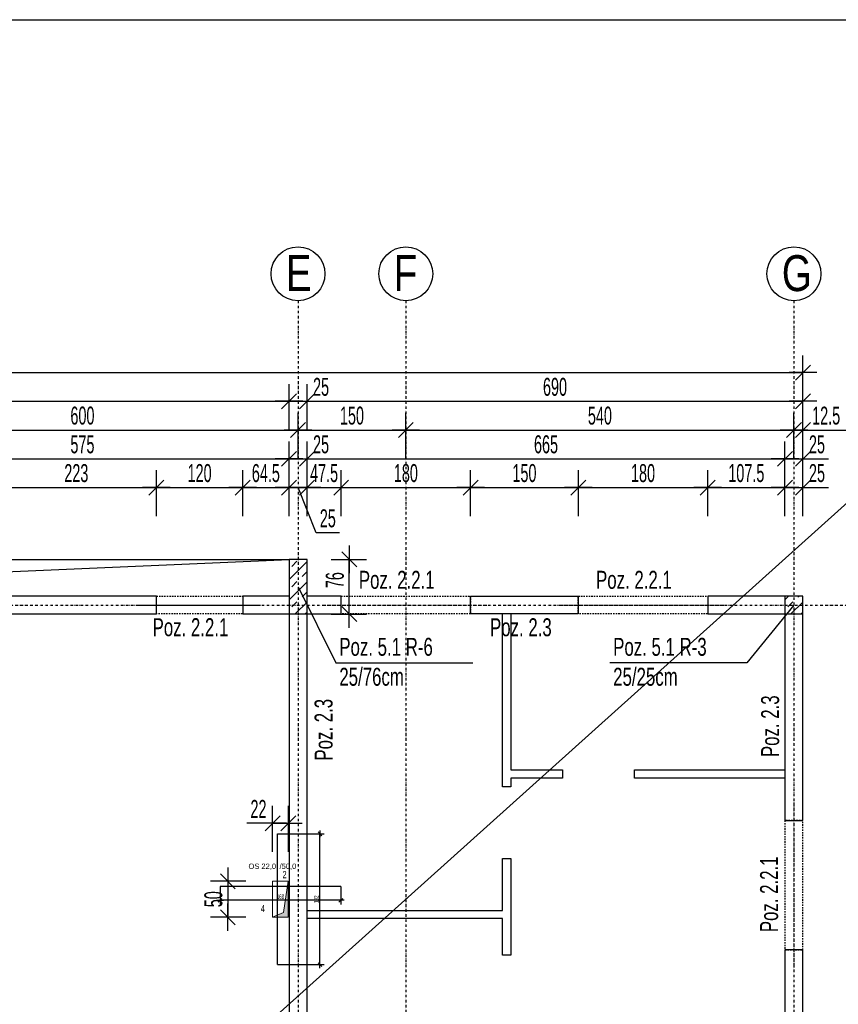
# Model space of a CAD drawing. Header units: millimetres. Extents: x 4959 to 18685, y -2779 to 1721.
# Tile 40 of 41: x 16785 to 17924, y 127 to 1498. Entities that reach past the tile are written whole.
import ezdxf

# ---------------------------------------------------------------- set-up
doc = ezdxf.new("R2010")
doc.units = ezdxf.units.MM
doc.header["$LTSCALE"] = 10
doc.linetypes.add('MO', pattern=[0.7, 0.35, -0.17, 0.01, -0.17])
doc.linetypes.add('MP', pattern=[0.36, 0.2, -0.16])
for name, color, linetype in [('BA_szr', 1, 'Continuous'), ('BA_txs', 2, 'Continuous'), ('BA_wym', 1, 'Continuous'), ('BD_lpm', 1, 'MP'), ('BD_osm', 1, 'MO'), ('BD_txs', 2, 'Continuous'), ('BD_wic', 1, 'Continuous'), ('BD_wig', 3, 'Continuous'), ('BZ_odn', 1, 'Continuous'), ('BZ_txs', 2, 'Continuous')]:
    doc.layers.add(name, color=color, linetype=linetype)
doc.layers.add('Nowe_A-Przebicia_Nr_pióra__1', color=7, linetype='Continuous', lineweight=13)
doc.layers.add('Nowe_A-Ściany-Zewnętrzne_Nr_pióra__47', color=7, linetype='Continuous', lineweight=15)
doc.layers.add('Nowe_A-Przebicia_Nr_pióra__102', color=7, linetype='Continuous', lineweight=5, true_color=0xcccccc)
doc.styles.add('BIKTS', font='bikromsw.shx', dxfattribs={"width": 0.8})
doc.styles.add('BIKWYM', font='bikromsw.shx', dxfattribs={"width": 0.6})
doc.styles.add('STYL_AUTOMATYCZNY_1', font='arial.ttf')
doc.dimstyles.new('BA_KR_100_cm', dxfattribs={"dimtxt": 25, "dimasz": 1.666667, "dimexe": 24, "dimexo": 0, "dimgap": 0, "dimtad": 0, "dimdec": 1, "dimrnd": 0.5, "dimzin": 9, "dimdsep": 46, "dimtxsty": 'BIKWYM', "dimblk": 'WYM-KR', "dimcen": 0, "dimdle": 20, "dimclrd": 256, "dimclre": 256, "dimclrt": 2, "dimadec": 0, "dimazin": 0, "dimtfac": 0.033333, "dimtdec": 1, "dimtmove": 0, "dimatfit": 3, "dimldrblk": 'WYM-KR', "dimfxl": 25, "dimfxlon": 1, "dimtvp": 0.8, "dimtolj": 1, "dimarcsym": 0})
doc.dimstyles.new('BA_KR_25_cm', dxfattribs={"dimscale": 0.25, "dimtxt": 25, "dimasz": 1.666667, "dimexe": 24, "dimexo": 0, "dimgap": 0, "dimtad": 0, "dimdec": 1, "dimrnd": 0.5, "dimzin": 9, "dimdsep": 46, "dimtxsty": 'BIKWYM', "dimblk": 'WYM-KR', "dimcen": 0, "dimdle": 20, "dimclrd": 256, "dimclre": 256, "dimclrt": 7, "dimadec": 0, "dimazin": 0, "dimtfac": 0.033333, "dimtdec": 1, "dimtmove": 0, "dimatfit": 3, "dimldrblk": 'WYM-KR', "dimfxl": 1, "dimtvp": 0.8, "dimtolj": 1, "dimarcsym": 0})
doc.dimstyles.new('BZ_ST_100_cm', dxfattribs={"dimtxt": 25, "dimasz": 1.666667, "dimexe": 24, "dimexo": 0, "dimgap": 0, "dimtad": 0, "dimdec": 1, "dimrnd": 0.5, "dimdsep": 46, "dimtxsty": 'BIKWYM', "dimblk": 'WYM-ST', "dimcen": 0, "dimdle": 20, "dimclrd": 256, "dimclre": 256, "dimclrt": 7, "dimadec": 0, "dimazin": 0, "dimtfac": 0.033333, "dimtdec": 1, "dimtix": 1, "dimtmove": 2, "dimatfit": 3, "dimldrblk": 'WYM-ST', "dimfxl": 25, "dimfxlon": 1, "dimtvp": 0.8, "dimtolj": 1, "dimtzin": 0, "dimarcsym": 0})

# ---------------------------------------------------------------- blocks, each defined once
blk = doc.blocks.new('WYM-ST')
blk.add_hatch(color=256).paths.add_polyline_path([(-13, 2.88), (0, 0), (-13, -2.88)])
blk.add_lwpolyline([(0, 0), (-13, 2.88), (-13, -2.88), (0, 0)])
blk = doc.blocks.new('WYM-KR')
at = {"linetype": 'ByBlock'}
blk.add_line((11.52, 0), (-11.52, 0), dxfattribs=at)
at = {"color": 7, "linetype": 'ByBlock'}
blk.add_line((6.24, 6.24), (-6.24, -6.24), dxfattribs=at)
blk = doc.blocks.new('*D542')
at = {"layer": 'BA_wym', "lineweight": -2}
for p, q in [((16752.5, 806.6), (16752.5, 870.6)), ((16975.5, 806.6), (16975.5, 870.6)), ((16754.1, 846.6), (16973.8, 846.6))]:
    blk.add_line(p, q, dxfattribs=at)
at = {"layer": 'Defpoints', "color": 0}
for p in [(16975.5, 846.6), (16752.5, 695.6), (16975.5, 695.6)]:
    blk.add_point(p, dxfattribs=at)
at = {"layer": 'BA_wym', "lineweight": -2, "xscale": 1.666666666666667, "yscale": 1.666666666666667, "zscale": 1.666666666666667, "rotation": 180}
blk.add_blockref('WYM-KR', (16752.5, 846.6), dxfattribs=at)
at = {"layer": 'BA_wym', "lineweight": -2, "xscale": 1.666666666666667, "yscale": 1.666666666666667, "zscale": 1.666666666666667}
blk.add_blockref('WYM-KR', (16975.5, 846.6), dxfattribs=at)
at = {"layer": 'BA_wym', "color": 2, "insert": (16864, 866.6), "char_height": 25, "attachment_point": 5, "style": 'BIKWYM'}
blk.add_mtext('\\A1;223', dxfattribs=at)
blk = doc.blocks.new('*D543')
at = {"layer": 'BA_wym', "lineweight": -2}
for p, q in [((16975.5, 806.6), (16975.5, 870.6)), ((17095.5, 806.6), (17095.5, 870.6)), ((16977.1, 846.6), (17093.8, 846.6))]:
    blk.add_line(p, q, dxfattribs=at)
at = {"layer": 'Defpoints', "color": 0}
for p in [(17095.5, 846.6), (16975.5, 695.6), (17095.5, 695.6)]:
    blk.add_point(p, dxfattribs=at)
at = {"layer": 'BA_wym', "lineweight": -2, "xscale": 1.666666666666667, "yscale": 1.666666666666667, "zscale": 1.666666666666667, "rotation": 180}
blk.add_blockref('WYM-KR', (16975.5, 846.6), dxfattribs=at)
at = {"layer": 'BA_wym', "lineweight": -2, "xscale": 1.666666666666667, "yscale": 1.666666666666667, "zscale": 1.666666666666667}
blk.add_blockref('WYM-KR', (17095.5, 846.6), dxfattribs=at)
at = {"layer": 'BA_wym', "color": 2, "insert": (17035.5, 866.6), "char_height": 25, "attachment_point": 5, "style": 'BIKWYM'}
blk.add_mtext('\\A1;120', dxfattribs=at)
blk = doc.blocks.new('*D544')
at = {"layer": 'BA_wym', "lineweight": -2}
for p, q in [((17095.5, 806.6), (17095.5, 870.6)), ((17160, 806.6), (17160, 870.6)), ((17097.1, 846.6), (17158.3, 846.6))]:
    blk.add_line(p, q, dxfattribs=at)
at = {"layer": 'Defpoints', "color": 0}
for p in [(17160, 846.6), (17095.5, 695.6), (17160, 695.6)]:
    blk.add_point(p, dxfattribs=at)
at = {"layer": 'BA_wym', "lineweight": -2, "xscale": 1.666666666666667, "yscale": 1.666666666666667, "zscale": 1.666666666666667, "rotation": 180}
blk.add_blockref('WYM-KR', (17095.5, 846.6), dxfattribs=at)
at = {"layer": 'BA_wym', "lineweight": -2, "xscale": 1.666666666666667, "yscale": 1.666666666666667, "zscale": 1.666666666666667}
blk.add_blockref('WYM-KR', (17160, 846.6), dxfattribs=at)
at = {"layer": 'BA_wym', "color": 2, "insert": (17127.7, 866.6), "char_height": 25, "attachment_point": 5, "style": 'BIKWYM'}
blk.add_mtext('\\A1;64.5', dxfattribs=at)
blk = doc.blocks.new('*D545')
at = {"layer": 'BA_wym', "lineweight": -2}
for p, q in [((17160, 806.6), (17160, 870.6)), ((17185, 806.6), (17185, 870.6)), ((17158.3, 846.6), (17156.6, 846.6)), ((17160, 846.6), (17185, 846.6)), ((17197.7, 783.6), (17172.5, 846.6)), ((17186.6, 846.6), (17188.3, 846.6)), ((17230.1, 783.6), (17197.7, 783.6))]:
    blk.add_line(p, q, dxfattribs=at)
at = {"layer": 'Defpoints', "color": 0}
for p in [(17185, 846.6), (17160, 695.6), (17185, 695.6)]:
    blk.add_point(p, dxfattribs=at)
at = {"layer": 'BA_wym', "lineweight": -2, "xscale": 1.666666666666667, "yscale": 1.666666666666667, "zscale": 1.666666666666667}
blk.add_blockref('WYM-KR', (17160, 846.6), dxfattribs=at)
at = {"layer": 'BA_wym', "lineweight": -2, "xscale": 1.666666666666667, "yscale": 1.666666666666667, "zscale": 1.666666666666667, "rotation": 180}
blk.add_blockref('WYM-KR', (17185, 846.6), dxfattribs=at)
at = {"layer": 'BA_wym', "color": 2, "insert": (17213.9, 803.6), "char_height": 25, "attachment_point": 5, "style": 'BIKWYM'}
blk.add_mtext('\\A1;25', dxfattribs=at)
blk = doc.blocks.new('*D546')
at = {"layer": 'BA_wym', "lineweight": -2}
for p, q in [((17185, 806.6), (17185, 870.6)), ((17232.5, 806.6), (17232.5, 870.6)), ((17183.3, 846.6), (17181.6, 846.6)), ((17185, 846.6), (17232.5, 846.6)), ((17234.1, 846.6), (17235.8, 846.6))]:
    blk.add_line(p, q, dxfattribs=at)
at = {"layer": 'Defpoints', "color": 0}
for p in [(17232.5, 846.6), (17185, 695.6), (17232.5, 695.6)]:
    blk.add_point(p, dxfattribs=at)
at = {"layer": 'BA_wym', "lineweight": -2, "xscale": 1.666666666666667, "yscale": 1.666666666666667, "zscale": 1.666666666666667}
blk.add_blockref('WYM-KR', (17185, 846.6), dxfattribs=at)
at = {"layer": 'BA_wym', "lineweight": -2, "xscale": 1.666666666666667, "yscale": 1.666666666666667, "zscale": 1.666666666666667, "rotation": 180}
blk.add_blockref('WYM-KR', (17232.5, 846.6), dxfattribs=at)
at = {"layer": 'BA_wym', "color": 2, "insert": (17208.7, 866.6), "char_height": 25, "attachment_point": 5, "style": 'BIKWYM'}
blk.add_mtext('\\A1;47.5', dxfattribs=at)
blk = doc.blocks.new('*D547')
at = {"layer": 'BA_wym', "lineweight": -2}
for p, q in [((17232.5, 806.6), (17232.5, 870.6)), ((17412.5, 806.6), (17412.5, 870.6)), ((17234.1, 846.6), (17410.8, 846.6))]:
    blk.add_line(p, q, dxfattribs=at)
at = {"layer": 'Defpoints', "color": 0}
for p in [(17412.5, 846.6), (17232.5, 695.6), (17412.5, 695.6)]:
    blk.add_point(p, dxfattribs=at)
at = {"layer": 'BA_wym', "lineweight": -2, "xscale": 1.666666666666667, "yscale": 1.666666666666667, "zscale": 1.666666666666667, "rotation": 180}
blk.add_blockref('WYM-KR', (17232.5, 846.6), dxfattribs=at)
at = {"layer": 'BA_wym', "lineweight": -2, "xscale": 1.666666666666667, "yscale": 1.666666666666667, "zscale": 1.666666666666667}
blk.add_blockref('WYM-KR', (17412.5, 846.6), dxfattribs=at)
at = {"layer": 'BA_wym', "color": 2, "insert": (17322.5, 866.6), "char_height": 25, "attachment_point": 5, "style": 'BIKWYM'}
blk.add_mtext('\\A1;180', dxfattribs=at)
blk = doc.blocks.new('*D548')
at = {"layer": 'BA_wym', "lineweight": -2}
for p, q in [((17412.5, 806.6), (17412.5, 870.6)), ((17562.5, 806.6), (17562.5, 870.6)), ((17414.1, 846.6), (17560.8, 846.6))]:
    blk.add_line(p, q, dxfattribs=at)
at = {"layer": 'Defpoints', "color": 0}
for p in [(17562.5, 846.6), (17412.5, 695.6), (17562.5, 695.6)]:
    blk.add_point(p, dxfattribs=at)
at = {"layer": 'BA_wym', "lineweight": -2, "xscale": 1.666666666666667, "yscale": 1.666666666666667, "zscale": 1.666666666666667, "rotation": 180}
blk.add_blockref('WYM-KR', (17412.5, 846.6), dxfattribs=at)
at = {"layer": 'BA_wym', "lineweight": -2, "xscale": 1.666666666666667, "yscale": 1.666666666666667, "zscale": 1.666666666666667}
blk.add_blockref('WYM-KR', (17562.5, 846.6), dxfattribs=at)
at = {"layer": 'BA_wym', "color": 2, "insert": (17487.5, 866.6), "char_height": 25, "attachment_point": 5, "style": 'BIKWYM'}
blk.add_mtext('\\A1;150', dxfattribs=at)
blk = doc.blocks.new('*D549')
at = {"layer": 'BA_wym', "lineweight": -2}
for p, q in [((17562.5, 806.6), (17562.5, 870.6)), ((17742.5, 806.6), (17742.5, 870.6)), ((17564.1, 846.6), (17740.8, 846.6))]:
    blk.add_line(p, q, dxfattribs=at)
at = {"layer": 'Defpoints', "color": 0}
for p in [(17742.5, 846.6), (17562.5, 695.6), (17742.5, 695.6)]:
    blk.add_point(p, dxfattribs=at)
at = {"layer": 'BA_wym', "lineweight": -2, "xscale": 1.666666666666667, "yscale": 1.666666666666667, "zscale": 1.666666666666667, "rotation": 180}
blk.add_blockref('WYM-KR', (17562.5, 846.6), dxfattribs=at)
at = {"layer": 'BA_wym', "lineweight": -2, "xscale": 1.666666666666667, "yscale": 1.666666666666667, "zscale": 1.666666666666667}
blk.add_blockref('WYM-KR', (17742.5, 846.6), dxfattribs=at)
at = {"layer": 'BA_wym', "color": 2, "insert": (17652.5, 866.6), "char_height": 25, "attachment_point": 5, "style": 'BIKWYM'}
blk.add_mtext('\\A1;180', dxfattribs=at)
blk = doc.blocks.new('*D550')
at = {"layer": 'BA_wym', "lineweight": -2}
for p, q in [((17742.5, 806.6), (17742.5, 870.6)), ((17850, 806.6), (17850, 870.6)), ((17744.1, 846.6), (17848.3, 846.6))]:
    blk.add_line(p, q, dxfattribs=at)
at = {"layer": 'Defpoints', "color": 0}
for p in [(17850, 846.6), (17742.5, 695.6), (17850, 695.6)]:
    blk.add_point(p, dxfattribs=at)
at = {"layer": 'BA_wym', "lineweight": -2, "xscale": 1.666666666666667, "yscale": 1.666666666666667, "zscale": 1.666666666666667, "rotation": 180}
blk.add_blockref('WYM-KR', (17742.5, 846.6), dxfattribs=at)
at = {"layer": 'BA_wym', "lineweight": -2, "xscale": 1.666666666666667, "yscale": 1.666666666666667, "zscale": 1.666666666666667}
blk.add_blockref('WYM-KR', (17850, 846.6), dxfattribs=at)
at = {"layer": 'BA_wym', "color": 2, "insert": (17796.2, 866.6), "char_height": 25, "attachment_point": 5, "style": 'BIKWYM'}
blk.add_mtext('\\A1;107.5', dxfattribs=at)
blk = doc.blocks.new('*D551')
at = {"layer": 'BA_wym', "lineweight": -2}
for p, q in [((17850, 806.6), (17850, 870.6)), ((17875, 806.6), (17875, 870.6)), ((17848.3, 846.6), (17846.6, 846.6)), ((17850, 846.6), (17875, 846.6)), ((17876.6, 846.6), (17910.7, 846.6))]:
    blk.add_line(p, q, dxfattribs=at)
at = {"layer": 'Defpoints', "color": 0}
for p in [(17875, 846.6), (17850, 695.6), (17875, 695.6)]:
    blk.add_point(p, dxfattribs=at)
at = {"layer": 'BA_wym', "lineweight": -2, "xscale": 1.666666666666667, "yscale": 1.666666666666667, "zscale": 1.666666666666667}
blk.add_blockref('WYM-KR', (17850, 846.6), dxfattribs=at)
at = {"layer": 'BA_wym', "lineweight": -2, "xscale": 1.666666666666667, "yscale": 1.666666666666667, "zscale": 1.666666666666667, "rotation": 180}
blk.add_blockref('WYM-KR', (17875, 846.6), dxfattribs=at)
at = {"layer": 'BA_wym', "color": 2, "insert": (17894.5, 866.6), "char_height": 25, "attachment_point": 5, "style": 'BIKWYM'}
blk.add_mtext('\\A1;25', dxfattribs=at)
blk = doc.blocks.new('*D557')
at = {"layer": 'BA_wym', "lineweight": -2}
for p, q in [((16585, 846.6), (16585, 910.6)), ((17160, 846.6), (17160, 910.6)), ((16586.6, 886.6), (17158.3, 886.6))]:
    blk.add_line(p, q, dxfattribs=at)
at = {"layer": 'Defpoints', "color": 0}
for p in [(17160, 886.6), (17160, 746.6), (16585, 670.6)]:
    blk.add_point(p, dxfattribs=at)
at = {"layer": 'BA_wym', "lineweight": -2, "xscale": 1.666666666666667, "yscale": 1.666666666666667, "zscale": 1.666666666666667, "rotation": 180}
blk.add_blockref('WYM-KR', (16585, 886.6), dxfattribs=at)
at = {"layer": 'BA_wym', "lineweight": -2, "xscale": 1.666666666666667, "yscale": 1.666666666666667, "zscale": 1.666666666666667}
blk.add_blockref('WYM-KR', (17160, 886.6), dxfattribs=at)
at = {"layer": 'BA_wym', "color": 2, "insert": (16872.5, 906.6), "char_height": 25, "attachment_point": 5, "style": 'BIKWYM'}
blk.add_mtext('\\A1;575', dxfattribs=at)
blk = doc.blocks.new('*D558')
at = {"layer": 'BA_wym', "lineweight": -2}
for p, q in [((17160, 846.6), (17160, 910.6)), ((17185, 846.6), (17185, 910.6)), ((17158.3, 886.6), (17156.6, 886.6)), ((17160, 886.6), (17185, 886.6)), ((17186.6, 886.6), (17220.7, 886.6))]:
    blk.add_line(p, q, dxfattribs=at)
at = {"layer": 'Defpoints', "color": 0}
for p in [(17185, 886.6), (17160, 746.6), (17185, 746.6)]:
    blk.add_point(p, dxfattribs=at)
at = {"layer": 'BA_wym', "lineweight": -2, "xscale": 1.666666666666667, "yscale": 1.666666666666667, "zscale": 1.666666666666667}
blk.add_blockref('WYM-KR', (17160, 886.6), dxfattribs=at)
at = {"layer": 'BA_wym', "lineweight": -2, "xscale": 1.666666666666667, "yscale": 1.666666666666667, "zscale": 1.666666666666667, "rotation": 180}
blk.add_blockref('WYM-KR', (17185, 886.6), dxfattribs=at)
at = {"layer": 'BA_wym', "color": 2, "insert": (17204.5, 906.6), "char_height": 25, "attachment_point": 5, "style": 'BIKWYM'}
blk.add_mtext('\\A1;25', dxfattribs=at)
blk = doc.blocks.new('*D559')
at = {"layer": 'BA_wym', "lineweight": -2}
for p, q in [((17185, 846.6), (17185, 910.6)), ((17850, 846.6), (17850, 910.6)), ((17186.6, 886.6), (17848.3, 886.6))]:
    blk.add_line(p, q, dxfattribs=at)
at = {"layer": 'Defpoints', "color": 0}
for p in [(17850, 886.6), (17185, 746.6), (17850, 670.6)]:
    blk.add_point(p, dxfattribs=at)
at = {"layer": 'BA_wym', "lineweight": -2, "xscale": 1.666666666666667, "yscale": 1.666666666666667, "zscale": 1.666666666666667, "rotation": 180}
blk.add_blockref('WYM-KR', (17185, 886.6), dxfattribs=at)
at = {"layer": 'BA_wym', "lineweight": -2, "xscale": 1.666666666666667, "yscale": 1.666666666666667, "zscale": 1.666666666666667}
blk.add_blockref('WYM-KR', (17850, 886.6), dxfattribs=at)
at = {"layer": 'BA_wym', "color": 2, "insert": (17517.5, 906.6), "char_height": 25, "attachment_point": 5, "style": 'BIKWYM'}
blk.add_mtext('\\A1;665', dxfattribs=at)
blk = doc.blocks.new('*D560')
at = {"layer": 'BA_wym', "lineweight": -2}
for p, q in [((17850, 846.6), (17850, 910.6)), ((17875, 846.6), (17875, 910.6)), ((17848.3, 886.6), (17846.6, 886.6)), ((17850, 886.6), (17875, 886.6)), ((17876.6, 886.6), (17910.7, 886.6))]:
    blk.add_line(p, q, dxfattribs=at)
at = {"layer": 'Defpoints', "color": 0}
for p in [(17875, 886.6), (17875, 695.6), (17850, 670.6)]:
    blk.add_point(p, dxfattribs=at)
at = {"layer": 'BA_wym', "lineweight": -2, "xscale": 1.666666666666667, "yscale": 1.666666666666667, "zscale": 1.666666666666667}
blk.add_blockref('WYM-KR', (17850, 886.6), dxfattribs=at)
at = {"layer": 'BA_wym', "lineweight": -2, "xscale": 1.666666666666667, "yscale": 1.666666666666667, "zscale": 1.666666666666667, "rotation": 180}
blk.add_blockref('WYM-KR', (17875, 886.6), dxfattribs=at)
at = {"layer": 'BA_wym', "color": 2, "insert": (17894.5, 906.6), "char_height": 25, "attachment_point": 5, "style": 'BIKWYM'}
blk.add_mtext('\\A1;25', dxfattribs=at)
blk = doc.blocks.new('*D565')
at = {"layer": 'BA_wym', "lineweight": -2}
for p, q in [((16572.5, 886.6), (16572.5, 950.6)), ((17172.5, 886.6), (17172.5, 950.6)), ((16574.1, 926.6), (17170.8, 926.6))]:
    blk.add_line(p, q, dxfattribs=at)
at = {"layer": 'Defpoints', "color": 0}
for p in [(17172.5, 926.6), (17172.5, 746.6), (16572.5, 695.6)]:
    blk.add_point(p, dxfattribs=at)
at = {"layer": 'BA_wym', "lineweight": -2, "xscale": 1.666666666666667, "yscale": 1.666666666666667, "zscale": 1.666666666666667, "rotation": 180}
blk.add_blockref('WYM-KR', (16572.5, 926.6), dxfattribs=at)
at = {"layer": 'BA_wym', "lineweight": -2, "xscale": 1.666666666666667, "yscale": 1.666666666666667, "zscale": 1.666666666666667}
blk.add_blockref('WYM-KR', (17172.5, 926.6), dxfattribs=at)
at = {"layer": 'BA_wym', "color": 2, "insert": (16872.5, 946.6), "char_height": 25, "attachment_point": 5, "style": 'BIKWYM'}
blk.add_mtext('\\A1;600', dxfattribs=at)
blk = doc.blocks.new('*D566')
at = {"layer": 'BA_wym', "lineweight": -2}
for p, q in [((17172.5, 886.6), (17172.5, 950.6)), ((17322.5, 886.6), (17322.5, 950.6)), ((17174.1, 926.6), (17320.8, 926.6))]:
    blk.add_line(p, q, dxfattribs=at)
at = {"layer": 'Defpoints', "color": 0}
for p in [(17322.5, 926.6), (17172.5, 746.6), (17322.5, 569)]:
    blk.add_point(p, dxfattribs=at)
at = {"layer": 'BA_wym', "lineweight": -2, "xscale": 1.666666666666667, "yscale": 1.666666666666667, "zscale": 1.666666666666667, "rotation": 180}
blk.add_blockref('WYM-KR', (17172.5, 926.6), dxfattribs=at)
at = {"layer": 'BA_wym', "lineweight": -2, "xscale": 1.666666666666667, "yscale": 1.666666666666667, "zscale": 1.666666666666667}
blk.add_blockref('WYM-KR', (17322.5, 926.6), dxfattribs=at)
at = {"layer": 'BA_wym', "color": 2, "insert": (17247.5, 946.6), "char_height": 25, "attachment_point": 5, "style": 'BIKWYM'}
blk.add_mtext('\\A1;150', dxfattribs=at)
blk = doc.blocks.new('*D567')
at = {"layer": 'BA_wym', "lineweight": -2}
for p, q in [((17322.5, 886.6), (17322.5, 950.6)), ((17862.5, 886.6), (17862.5, 950.6)), ((17324.1, 926.6), (17860.8, 926.6))]:
    blk.add_line(p, q, dxfattribs=at)
at = {"layer": 'Defpoints', "color": 0}
for p in [(17862.5, 926.6), (17322.5, 695.6), (17862.5, 695.6)]:
    blk.add_point(p, dxfattribs=at)
at = {"layer": 'BA_wym', "lineweight": -2, "xscale": 1.666666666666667, "yscale": 1.666666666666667, "zscale": 1.666666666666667, "rotation": 180}
blk.add_blockref('WYM-KR', (17322.5, 926.6), dxfattribs=at)
at = {"layer": 'BA_wym', "lineweight": -2, "xscale": 1.666666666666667, "yscale": 1.666666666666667, "zscale": 1.666666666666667}
blk.add_blockref('WYM-KR', (17862.5, 926.6), dxfattribs=at)
at = {"layer": 'BA_wym', "color": 2, "insert": (17592.5, 946.6), "char_height": 25, "attachment_point": 5, "style": 'BIKWYM'}
blk.add_mtext('\\A1;540', dxfattribs=at)
blk = doc.blocks.new('*D568')
at = {"layer": 'BA_wym', "lineweight": -2}
for p, q in [((17862.5, 886.6), (17862.5, 950.6)), ((17875, 886.6), (17875, 950.6)), ((17860.8, 926.6), (17859.1, 926.6)), ((17862.5, 926.6), (17875, 926.6)), ((17876.6, 926.6), (17936.4, 926.6))]:
    blk.add_line(p, q, dxfattribs=at)
at = {"layer": 'Defpoints', "color": 0}
for p in [(17875, 926.6), (17875, 695.6), (17862.5, 569)]:
    blk.add_point(p, dxfattribs=at)
at = {"layer": 'BA_wym', "lineweight": -2, "xscale": 1.666666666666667, "yscale": 1.666666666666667, "zscale": 1.666666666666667}
blk.add_blockref('WYM-KR', (17862.5, 926.6), dxfattribs=at)
at = {"layer": 'BA_wym', "lineweight": -2, "xscale": 1.666666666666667, "yscale": 1.666666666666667, "zscale": 1.666666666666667, "rotation": 180}
blk.add_blockref('WYM-KR', (17875, 926.6), dxfattribs=at)
at = {"layer": 'BA_wym', "color": 2, "insert": (17907.3, 946.6), "char_height": 25, "attachment_point": 5, "style": 'BIKWYM'}
blk.add_mtext('\\A1;12.5', dxfattribs=at)
blk = doc.blocks.new('*D569')
at = {"layer": 'BA_wym', "lineweight": -2}
for p, q in [((15270, 966.6), (15270, 1030.6)), ((17875, 966.6), (17875, 1030.6)), ((15271.6, 1006.6), (17873.3, 1006.6))]:
    blk.add_line(p, q, dxfattribs=at)
at = {"layer": 'Defpoints', "color": 0}
for p in [(17875, 1006.6), (15270, 695.6), (17875, 695.6)]:
    blk.add_point(p, dxfattribs=at)
at = {"layer": 'BA_wym', "lineweight": -2, "xscale": 1.666666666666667, "yscale": 1.666666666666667, "zscale": 1.666666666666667, "rotation": 180}
blk.add_blockref('WYM-KR', (15270, 1006.6), dxfattribs=at)
at = {"layer": 'BA_wym', "lineweight": -2, "xscale": 1.666666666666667, "yscale": 1.666666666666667, "zscale": 1.666666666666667}
blk.add_blockref('WYM-KR', (17875, 1006.6), dxfattribs=at)
at = {"layer": 'BA_wym', "color": 2, "insert": (16572.5, 1026.6), "char_height": 25, "attachment_point": 5, "style": 'BIKWYM'}
blk.add_mtext('\\A1;2605', dxfattribs=at)
blk = doc.blocks.new('*D571')
at = {"layer": 'BA_wym', "lineweight": -2}
for p, q in [((15985, 926.6), (15985, 990.6)), ((17160, 926.6), (17160, 990.6)), ((15986.6, 966.6), (17158.3, 966.6))]:
    blk.add_line(p, q, dxfattribs=at)
at = {"layer": 'Defpoints', "color": 0}
for p in [(17160, 966.6), (15985, 746.6), (17160, 746.6)]:
    blk.add_point(p, dxfattribs=at)
at = {"layer": 'BA_wym', "lineweight": -2, "xscale": 1.666666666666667, "yscale": 1.666666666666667, "zscale": 1.666666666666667, "rotation": 180}
blk.add_blockref('WYM-KR', (15985, 966.6), dxfattribs=at)
at = {"layer": 'BA_wym', "lineweight": -2, "xscale": 1.666666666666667, "yscale": 1.666666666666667, "zscale": 1.666666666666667}
blk.add_blockref('WYM-KR', (17160, 966.6), dxfattribs=at)
at = {"layer": 'BA_wym', "color": 2, "insert": (16572.5, 986.6), "char_height": 25, "attachment_point": 5, "style": 'BIKWYM'}
blk.add_mtext('\\A1;1175', dxfattribs=at)
blk = doc.blocks.new('*D572')
at = {"layer": 'BA_wym', "lineweight": -2}
for p, q in [((17185, 926.6), (17185, 990.6)), ((17875, 926.6), (17875, 990.6)), ((17186.6, 966.6), (17873.3, 966.6))]:
    blk.add_line(p, q, dxfattribs=at)
at = {"layer": 'Defpoints', "color": 0}
for p in [(17875, 966.6), (17185, 746.6), (17875, 695.6)]:
    blk.add_point(p, dxfattribs=at)
at = {"layer": 'BA_wym', "lineweight": -2, "xscale": 1.666666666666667, "yscale": 1.666666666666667, "zscale": 1.666666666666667, "rotation": 180}
blk.add_blockref('WYM-KR', (17185, 966.6), dxfattribs=at)
at = {"layer": 'BA_wym', "lineweight": -2, "xscale": 1.666666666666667, "yscale": 1.666666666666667, "zscale": 1.666666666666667}
blk.add_blockref('WYM-KR', (17875, 966.6), dxfattribs=at)
at = {"layer": 'BA_wym', "color": 2, "insert": (17530, 986.6), "char_height": 25, "attachment_point": 5, "style": 'BIKWYM'}
blk.add_mtext('\\A1;690', dxfattribs=at)
blk = doc.blocks.new('*D411')
at = {"layer": 'BA_wym', "lineweight": -2}
for p, q in [((17160, 926.6), (17160, 990.6)), ((17185, 926.6), (17185, 990.6)), ((17158.3, 966.6), (17156.6, 966.6)), ((17160, 966.6), (17185, 966.6)), ((17186.6, 966.6), (17220.7, 966.6))]:
    blk.add_line(p, q, dxfattribs=at)
at = {"layer": 'Defpoints', "color": 0}
for p in [(17185, 966.6), (17160, 746.6), (17185, 746.6)]:
    blk.add_point(p, dxfattribs=at)
at = {"layer": 'BA_wym', "lineweight": -2, "xscale": 1.666666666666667, "yscale": 1.666666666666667, "zscale": 1.666666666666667}
blk.add_blockref('WYM-KR', (17160, 966.6), dxfattribs=at)
at = {"layer": 'BA_wym', "lineweight": -2, "xscale": 1.666666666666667, "yscale": 1.666666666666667, "zscale": 1.666666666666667, "rotation": 180}
blk.add_blockref('WYM-KR', (17185, 966.6), dxfattribs=at)
at = {"layer": 'BA_wym', "color": 2, "insert": (17204.5, 986.6), "char_height": 25, "attachment_point": 5, "style": 'BIKWYM'}
blk.add_mtext('\\A1;25', dxfattribs=at)
blk = doc.blocks.new('*D433')
at = {"layer": 'BA_wym', "lineweight": -2}
for p, q in [((17218.8, 746.6), (17267.8, 746.6)), ((17243.8, 672.3), (17243.8, 744.9)), ((17218.8, 670.6), (17267.8, 670.6))]:
    blk.add_line(p, q, dxfattribs=at)
at = {"layer": 'Defpoints', "color": 0}
for p in [(17185, 746.6), (17243.8, 746.6), (17203.8, 670.6)]:
    blk.add_point(p, dxfattribs=at)
at = {"layer": 'BA_wym', "lineweight": -2, "xscale": 1.666666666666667, "yscale": 1.666666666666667, "zscale": 1.666666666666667}
for p, rotation in [((17243.8, 746.6), 90), ((17243.8, 670.6), 270)]:
    blk.add_blockref('WYM-KR', p, dxfattribs=dict(at, rotation=rotation))
at = {"layer": 'BA_wym', "color": 2, "insert": (17223.8, 717.7), "char_height": 25, "attachment_point": 5, "rotation": 90, "style": 'BIKWYM'}
blk.add_mtext('\\A1;76', dxfattribs=at)
blk = doc.blocks.new('*D483')
at = {"layer": 'BA_wym', "lineweight": -2}
for p, q in [((17137, 339.4), (17137, 403.4)), ((17159, 339.4), (17159, 403.4)), ((17135.3, 379.4), (17101.2, 379.4)), ((17137, 379.4), (17159, 379.4)), ((17160.6, 379.4), (17162.3, 379.4))]:
    blk.add_line(p, q, dxfattribs=at)
at = {"layer": 'Defpoints', "color": 0}
for p in [(17159, 379.4), (17137, 248.6), (17159, 248.6)]:
    blk.add_point(p, dxfattribs=at)
at = {"layer": 'BA_wym', "lineweight": -2, "xscale": 1.666666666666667, "yscale": 1.666666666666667, "zscale": 1.666666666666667}
blk.add_blockref('WYM-KR', (17137, 379.4), dxfattribs=at)
at = {"layer": 'BA_wym', "lineweight": -2, "xscale": 1.666666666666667, "yscale": 1.666666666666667, "zscale": 1.666666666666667, "rotation": 180}
blk.add_blockref('WYM-KR', (17159, 379.4), dxfattribs=at)
at = {"layer": 'BA_wym', "color": 2, "insert": (17117.4, 399.4), "char_height": 25, "attachment_point": 5, "style": 'BIKWYM'}
blk.add_mtext('\\A1;22', dxfattribs=at)
blk = doc.blocks.new('*D484')
at = {"layer": 'BA_wym', "lineweight": -2}
for p, q in [((17099.8, 298.6), (17050.8, 298.6)), ((17074.8, 296.9), (17074.8, 250.3)), ((17099.8, 248.6), (17050.8, 248.6))]:
    blk.add_line(p, q, dxfattribs=at)
at = {"layer": 'Defpoints', "color": 0}
for p in [(17114.8, 298.6), (17074.8, 248.6), (17114.8, 248.6)]:
    blk.add_point(p, dxfattribs=at)
at = {"layer": 'BA_wym', "lineweight": -2, "xscale": 1.666666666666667, "yscale": 1.666666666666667, "zscale": 1.666666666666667}
for p, rotation in [((17074.8, 298.6), 90), ((17074.8, 248.6), 270)]:
    blk.add_blockref('WYM-KR', p, dxfattribs=dict(at, rotation=rotation))
at = {"layer": 'BA_wym', "color": 2, "insert": (17054.8, 273.6), "char_height": 25, "attachment_point": 5, "rotation": 90, "style": 'BIKWYM'}
blk.add_mtext('\\A1;50', dxfattribs=at)
blk = doc.blocks.new('*D512')
at = {"layer": 'BD_wic', "lineweight": -2}
for p, q in [((17144, 364.6), (17208.9, 364.6)), ((17202.9, 183), (17202.9, 364.2)), ((17144, 182.6), (17208.9, 182.6))]:
    blk.add_line(p, q, dxfattribs=at)
at = {"layer": 'Defpoints', "color": 0}
for p in [(17144, 364.6), (17202.9, 364.6), (17144, 182.6)]:
    blk.add_point(p, dxfattribs=at)
at = {"layer": 'BD_wic', "lineweight": -2, "xscale": 0.4166666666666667, "yscale": 0.4166666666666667, "zscale": 0.4166666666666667}
for p, rotation in [((17202.9, 364.6), 90), ((17202.9, 182.6), 270)]:
    blk.add_blockref('WYM-KR', p, dxfattribs=dict(at, rotation=rotation))
at = {"layer": 'BD_wic', "color": 7, "insert": (17197.9, 273.6), "char_height": 6.25, "attachment_point": 5, "rotation": 90, "style": 'BIKWYM'}
blk.add_mtext('\\A1;182', dxfattribs=at)
blk = doc.blocks.new('*D513')
at = {"layer": 'BD_wic', "lineweight": -2}
for p, q in [((17064, 291.2), (17064, 266.2)), ((17232, 291.2), (17232, 266.2)), ((17231.5, 272.2), (17064.4, 272.2))]:
    blk.add_line(p, q, dxfattribs=at)
at = {"layer": 'Defpoints', "color": 0}
for p in [(17064, 291.2), (17232, 291.2), (17064, 272.2)]:
    blk.add_point(p, dxfattribs=at)
at = {"layer": 'BD_wic', "lineweight": -2, "xscale": 0.4166666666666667, "yscale": 0.4166666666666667, "zscale": 0.4166666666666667, "rotation": 180}
blk.add_blockref('WYM-KR', (17064, 272.2), dxfattribs=at)
at = {"layer": 'BD_wic', "lineweight": -2, "xscale": 0.4166666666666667, "yscale": 0.4166666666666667, "zscale": 0.4166666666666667}
blk.add_blockref('WYM-KR', (17232, 272.2), dxfattribs=at)
at = {"layer": 'BD_wic', "color": 7, "insert": (17148, 277.2), "char_height": 6.25, "attachment_point": 5, "style": 'BIKWYM'}
blk.add_mtext('\\A1;168', dxfattribs=at)

msp = doc.modelspace()

# ---------------------------------------------------------------- hatches: boundary and pattern name
at = {"layer": 'BA_szr'}
h = msp.add_hatch(dxfattribs=at)
h.set_pattern_fill('BIK_ZELBET', color=256, scale=100, angle=45, pattern_type=2)
h.set_pattern_definition([(45, (5546.183, -373.24), (-14.142136, 14.142136), []), (45, (5539.112, -366.168), (-14.142136, 14.142136), [10, -10])])
h.paths.add_polyline_path([(17159.96, 670.61), (17184.96, 670.61), (17184.96, 746.61), (17159.96, 746.61)])
h = msp.add_hatch(dxfattribs=at)
h.set_pattern_fill('BIK_ZELBET', color=256, scale=100, angle=45, pattern_type=2)
h.set_pattern_definition([(45, (6236.184, -373.24), (-14.142136, 14.142136), []), (45, (6229.113, -366.168), (-14.142136, 14.142136), [10, -10])])
h.paths.add_polyline_path([(17849.96, 670.61), (17874.96, 670.61), (17874.96, 695.61), (17849.96, 695.61)])
at = {"layer": 'Nowe_A-Przebicia_Nr_pióra__102', "linetype": 'Continuous', "lineweight": 5, "true_color": 0xcccccc}
msp.add_hatch(color=254, dxfattribs=at).paths.add_polyline_path([(17136.96, 248.61), (17158.96, 248.61), (17158.96, 298.61), (17152.26, 255.31)])

# ---------------------------------------------------------------- linework, layer by layer
at = {"layer": 'BD_lpm'}
for points in [[(17095.46, 670.61), (16975.46, 670.61), (16975.46, 695.61), (17095.46, 695.61)], [(17412.46, 670.61), (17232.46, 670.61), (17232.46, 695.61), (17412.46, 695.61)], [(17742.46, 670.61), (17562.46, 670.61), (17562.46, 695.61), (17742.46, 695.61)], [(17849.96, 203.11), (17874.96, 203.11), (17874.96, 383.11), (17849.96, 383.11)]]:
    msp.add_lwpolyline(points, close=True, dxfattribs=at)
at = {"layer": 'BD_osm', "color": 5}
for p, q in [((16950.46, 683.11), (17120.46, 683.11)), ((17207.46, 683.11), (17437.46, 683.11)), ((17537.46, 683.11), (17767.46, 683.11)), ((17862.46, 408.11), (17862.46, 178.11))]:
    msp.add_line(p, q, dxfattribs=at)
at = {"layer": 'BD_osm'}
for points in [[(17172.46, 1106.61), (17172.46, -1765.84)], [(17322.46, 1106.61), (17322.46, -1765.84)], [(17862.46, 1106.61), (17862.46, -1765.84)], [(14909.96, 683.11), (18234.96, 683.11)]]:
    msp.add_lwpolyline(points, dxfattribs=at)
at = {"layer": 'BD_wic', "color": 5}
for p, q in [((14482.16, -2278.36), (18684.72, 1497.78)), ((17143.96, 182.61), (17143.96, 364.61)), ((17231.96, 291.18), (17063.96, 291.18))]:
    msp.add_line(p, q, dxfattribs=at)
msp.add_lwpolyline([(14482.16, 1497.78), (18684.72, 1497.78), (18684.72, -2278.36), (14482.16, -2278.36)], close=True, dxfattribs=at)
at = {"layer": 'BD_wic'}
for points in [[(15984.96, 746.61), (17159.96, 746.61)], [(15984.96, 695.61), (17159.96, 746.61)], [(17468.46, 670.61), (17468.46, 453.61), (17540.46, 453.61), (17540.46, 442.11), (17468.46, 442.11), (17468.46, 430.11), (17456.96, 430.11), (17456.96, 670.61)], [(17849.96, 442.11), (17640.46, 442.11), (17640.46, 453.61), (17849.96, 453.61)], [(17184.96, 258.11), (17456.96, 258.11), (17456.96, 330.11), (17468.46, 330.11), (17468.46, 195.61), (17456.96, 195.61), (17456.96, 246.61), (17184.96, 246.61)]]:
    msp.add_lwpolyline(points, dxfattribs=at)
for centre in [(17172.46, 1144.11), (17322.46, 1144.11), (17862.46, 1144.11)]:
    msp.add_circle(centre, 37.5, dxfattribs=at)
at = {"layer": 'BD_wig'}
for points in [[(17232.46, 670.61), (17232.46, 695.61), (17184.96, 695.61), (17184.96, 746.61), (17159.96, 746.61), (17159.96, 695.61), (17095.46, 695.61), (17095.46, 670.61), (17159.96, 670.61), (17159.96, -144.39), (16923.46, -144.39), (16923.46, -169.39), (17198.96, -169.39), (17198.96, -144.39), (17184.96, -144.39), (17184.96, 670.61), (17232.46, 670.61)], [(17849.96, 383.11), (17874.96, 383.11), (17874.96, 695.61), (17742.46, 695.61), (17742.46, 670.61), (17849.96, 670.61), (17849.96, 383.11)]]:
    msp.add_lwpolyline(points, dxfattribs=at)
for points in [[(17159.96, 670.61), (17184.96, 670.61), (17184.96, 746.61), (17159.96, 746.61)], [(16752.46, 670.61), (16975.46, 670.61), (16975.46, 695.61), (16752.46, 695.61)], [(17562.46, 670.61), (17412.46, 670.61), (17412.46, 695.61), (17562.46, 695.61)], [(17849.96, 670.61), (17874.96, 670.61), (17874.96, 695.61), (17849.96, 695.61)], [(17849.96, -51.89), (17874.96, -51.89), (17874.96, 203.11), (17849.96, 203.11)]]:
    msp.add_lwpolyline(points, close=True, dxfattribs=at)
at = {"layer": 'Nowe_A-Przebicia_Nr_pióra__1', "color": 7, "linetype": 'Continuous', "lineweight": 13}
for p, q in [((17152.26, 255.31), (17158.96, 298.61)), ((17158.96, 248.61), (17158.96, 298.61)), ((17136.96, 248.61), (17152.26, 255.31))]:
    msp.add_line(p, q, dxfattribs=at)
at = {"layer": 'Nowe_A-Ściany-Zewnętrzne_Nr_pióra__47', "color": 7, "linetype": 'Continuous', "lineweight": 15}
for p, q in [((17136.96, 298.61), (17158.96, 298.61)), ((17136.96, 248.61), (17136.96, 298.61)), ((17158.96, 248.61), (17136.96, 248.61))]:
    msp.add_line(p, q, dxfattribs=at)

# ---------------------------------------------------------------- texts
at = {"layer": 'BA_txs', "style": 'BIKTS', "width": 0.7}
for s, p in [('Poz. 2.2.1', (17257.13, 705.69)), ('Poz. 2.2.1', (17587.13, 705.69)), ('Poz. 2.2.1', (16970.13, 639.74)), ('Poz. 2.3', (17439.6, 639.64))]:
    msp.add_text(s, height=25, dxfattribs=at).set_placement(p)
for s, p in [('Poz. 2.3', (17220.48, 466.56)), ('Poz. 2.3', (17841.81, 471.47)), ('Poz. 2.2.1', (17840.35, 227.78))]:
    msp.add_text(s, height=25, rotation=90, dxfattribs=at).set_placement(p)
at = {"layer": 'BD_txs', "style": 'BIKTS', "width": 0.8}
for s, p in [('E', (17155.65, 1120.05)), ('F', (17305.65, 1120.05)), ('G', (17845.65, 1120.05))]:
    msp.add_text(s, height=50, dxfattribs=at).set_placement(p)
at = {"layer": 'BZ_txs', "char_height": 25, "width": 452.0462, "attachment_point": 1, "style": 'BIKTS'}
for s, insert in [('{\\W0.7;Poz. 5.1 R-6\\P\\A1;25/76cm}', (17229.94, 637.42)), ('{\\W0.7;Poz. 5.1 R-3\\P\\A1;25/25cm}', (17610.98, 637.42))]:
    msp.add_mtext(s, dxfattribs=dict(at, insert=insert))
at = {"layer": 'BZ_txs', "color": 3, "char_height": 10, "width": 452.0462, "attachment_point": 1, "style": 'BIKTS'}
for s, insert in [('{\\W0.7;2}', (17150.95, 312.91)), ('{\\W0.7;4}', (17120.67, 265.64))]:
    msp.add_mtext(s, dxfattribs=dict(at, insert=insert))
at = {"layer": 'Nowe_A-Przebicia_Nr_pióra__1', "color": 7, "lineweight": 13, "style": 'STYL_AUTOMATYCZNY_1'}
for s, p in [('OS 22,0', (17103.5, 315.72)), (' /50,0', (17143.86, 315.72))]:
    msp.add_text(s, height=7.5, dxfattribs=at).set_placement(p)

# ---------------------------------------------------------------- dimensions: what is measured, and where the dimension line sits
at = {"layer": 'BA_wym'}
for base, p1, p2, override, picture, middle in [((17874.96, 1006.61), (15269.96, 695.61), (17874.96, 695.61), {"dimatfit": 1, "dimfxl": 40}, '*D569', (16572.46, 1026.61)), ((17159.95, 966.61), (15984.96, 746.61), (17159.95, 746.61), {"dimtmove": 1, "dimatfit": 1, "dimfxl": 40}, '*D571', (16572.46, 986.61)), ((17184.96, 966.61), (17159.95, 746.61), (17184.96, 746.61), {"dimatfit": 1, "dimfxl": 40}, '*D411', (17204.48, 986.61)), ((17874.96, 966.61), (17184.96, 746.61), (17874.96, 695.61), {"dimtmove": 1, "dimatfit": 1, "dimfxl": 40}, '*D572', (17529.96, 986.61)), ((17172.46, 926.61), (16572.46, 695.61), (17172.46, 746.61), {"dimtmove": 1, "dimatfit": 1, "dimfxl": 40}, '*D565', (16872.46, 946.61)), ((17322.46, 926.61), (17172.46, 746.61), (17322.46, 569), {"dimtmove": 1, "dimatfit": 1, "dimfxl": 40}, '*D566', (17247.46, 946.61)), ((17862.46, 926.61), (17322.46, 695.61), (17862.46, 695.61), {"dimtmove": 1, "dimatfit": 1, "dimfxl": 40}, '*D567', (17592.46, 946.61)), ((17874.96, 926.61), (17862.46, 569), (17874.96, 695.61), {"dimblk": 'WYM-KR', "dimatfit": 1, "dimfxl": 40}, '*D568', (17907.34, 946.61)), ((17159.96, 886.61), (16584.96, 670.61), (17159.96, 746.61), {"dimtmove": 1, "dimatfit": 1, "dimfxl": 40}, '*D557', (16872.46, 906.61)), ((17184.96, 886.61), (17159.96, 746.61), (17184.96, 746.61), {"dimblk": 'WYM-KR', "dimatfit": 1, "dimfxl": 40}, '*D558', (17204.48, 906.61)), ((17849.96, 886.61), (17184.96, 746.61), (17849.96, 670.61), {"dimtmove": 1, "dimatfit": 1, "dimfxl": 40}, '*D559', (17517.46, 906.61)), ((17874.96, 886.61), (17849.96, 670.61), (17874.96, 695.61), {"dimblk": 'WYM-KR', "dimatfit": 1, "dimfxl": 40}, '*D560', (17894.48, 906.61)), ((16975.46, 846.61), (16752.46, 695.61), (16975.46, 695.61), {"dimtmove": 1, "dimatfit": 1, "dimfxl": 40}, '*D542', (16863.96, 866.61)), ((17095.46, 846.61), (16975.46, 695.61), (17095.46, 695.61), {"dimtmove": 1, "dimatfit": 1, "dimfxl": 40}, '*D543', (17035.46, 866.61)), ((17159.96, 846.61), (17095.46, 695.61), (17159.96, 695.61), {"dimtmove": 1, "dimatfit": 1, "dimfxl": 40}, '*D544', (17127.71, 866.61)), ((17412.46, 846.61), (17232.46, 695.61), (17412.46, 695.61), {"dimtmove": 1, "dimatfit": 1, "dimfxl": 40}, '*D547', (17322.46, 866.61)), ((17562.46, 846.61), (17412.46, 695.61), (17562.46, 695.61), {"dimtmove": 1, "dimatfit": 1, "dimfxl": 40}, '*D548', (17487.46, 866.61)), ((17742.46, 846.61), (17562.46, 695.61), (17742.46, 695.61), {"dimtmove": 1, "dimatfit": 1, "dimfxl": 40}, '*D549', (17652.46, 866.61)), ((17849.96, 846.61), (17742.46, 695.61), (17849.96, 695.61), {"dimtmove": 1, "dimatfit": 1, "dimfxl": 40}, '*D550', (17796.21, 866.61)), ((17874.96, 846.61), (17849.96, 695.61), (17874.96, 695.61), {"dimtmove": 0, "dimatfit": 1, "dimfxl": 40}, '*D551', (17894.48, 866.61))]:
    dim = msp.add_linear_dim(base=base, p1=p1, p2=p2, dimstyle='BA_KR_100_cm', override=override, dxfattribs=at)
    dim.commit()
    dim.dimension.update_dxf_attribs({"geometry": picture, "text_midpoint": middle})
for base, p1, p2, override, picture, middle in [((17232.46, 846.61), (17184.96, 695.61), (17232.46, 695.61), {"dimatfit": 1, "dimfxl": 40}, '*D546', (17208.71, 846.61)), ((17184.96, 846.61), (17159.96, 695.61), (17184.96, 695.61), {"dimblk": 'WYM-KR', "dimtmove": 1, "dimatfit": 1, "dimfxl": 40}, '*D545', (17197.75, 783.57)), ((17158.96, 379.4), (17136.96, 248.61), (17158.96, 248.61), {"dimatfit": 1, "dimfxl": 40}, '*D483', (17117.44, 379.4))]:
    dim = msp.add_linear_dim(base=base, p1=p1, p2=p2, dimstyle='BA_KR_100_cm', override=override, dxfattribs=at)
    dim.commit()
    dim.dimension.update_dxf_attribs({"geometry": picture, "text_midpoint": middle, "dimtype": 160})
dim = msp.add_linear_dim(base=(17243.83, 746.61), p1=(17203.83, 670.61), p2=(17184.96, 746.61), angle=90, dimstyle='BA_KR_100_cm', override={"dimatfit": 1}, dxfattribs=at)
dim.commit()
dim.dimension.update_dxf_attribs({"geometry": '*D433', "text_midpoint": (17243.83, 717.68), "dimtype": 160})
dim = msp.add_linear_dim(base=(17074.85, 248.61), p1=(17114.85, 298.61), p2=(17114.85, 248.61), angle=90, dimstyle='BA_KR_100_cm', override={"dimatfit": 1}, dxfattribs=at)
dim.commit()
dim.dimension.update_dxf_attribs({"geometry": '*D484', "text_midpoint": (17054.85, 273.61)})
at = {"layer": 'BD_wic', "color": 5}
dim = msp.add_linear_dim(base=(17202.93, 364.61), p1=(17143.96, 182.61), p2=(17143.96, 364.61), angle=90, dimstyle='BA_KR_25_cm', dxfattribs=at)
dim.commit()
dim.dimension.update_dxf_attribs({"geometry": '*D512', "text_midpoint": (17197.93, 273.61)})
dim = msp.add_linear_dim(base=(17063.96, 272.19), p1=(17231.96, 291.18), p2=(17063.96, 291.18), dimstyle='BA_KR_25_cm', dxfattribs=at)
dim.commit()
dim.dimension.update_dxf_attribs({"geometry": '*D513', "text_midpoint": (17147.96, 277.19)})

# ---------------------------------------------------------------- leaders
at = {"layer": 'BZ_odn', "has_arrowhead": 0}
for points in [[(17172.46, 708.61), (17225.08, 602.62), (17415.72, 602.62)], [(17862.46, 683.11), (17796.76, 602.62), (17606.11, 602.62)]]:
    msp.add_leader(points, dimstyle='BZ_ST_100_cm', dxfattribs=at)

doc.saveas('drawing.dxf')
